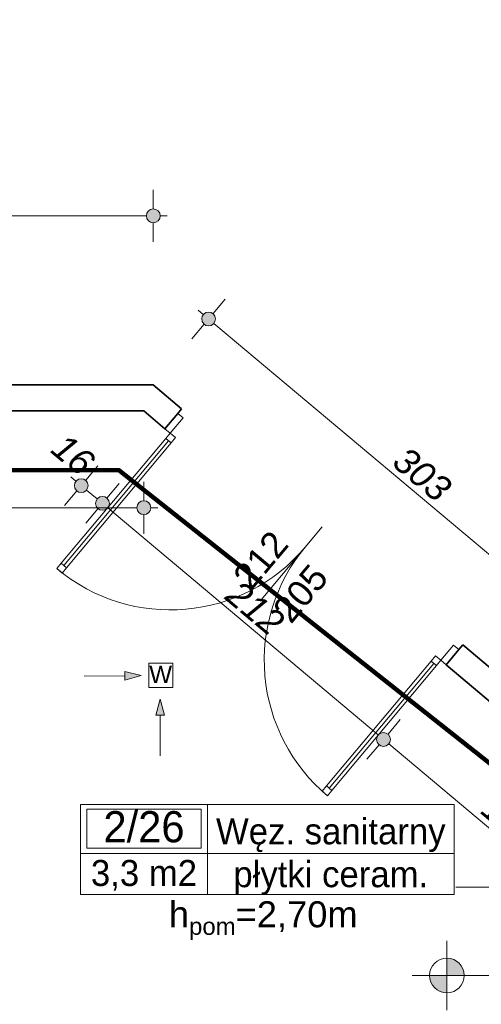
# Model space of a CAD drawing. Header units: millimetres. Extents: x -13944 to 84772, y -78836 to -35317.
# Tile 69 of 85: x 37818 to 40485, y -52047 to -46365. Entities that reach past the tile are written whole.
import ezdxf
from ezdxf.enums import TextEntityAlignment as Align

# ---------------------------------------------------------------- set-up
doc = ezdxf.new("R2010")
doc.units = ezdxf.units.MM
doc.header["$MEASUREMENT"] = 0
for name, color, linetype, lineweight in [('0_Nr_pióra__3', 7, 'Continuous', 20), ('_podkład_Nr_pióra__1', 7, 'Continuous', 0), ('Drzwi ArchiCAD_Nr_pióra__1', 7, 'Continuous', 0), ('Instalacje - Went_Klim_Nr_pióra__42', 150, 'Continuous', 13), ('Konstrukcja - Ściany zew_Nr_pióra__6', 7, 'Continuous', 35), ('Metryczki pomieszczeń ArchiCADa_Nr_pióra__1', 7, 'Continuous', 0), ('Wymiarowanie - Ogólne_Nr_pióra__82', 114, 'Continuous', 13), ('Wymiarowanie - Poziomy_Nr_pióra__1', 7, 'Continuous', 0), ('Znaczniki drzwi ArchiCADa_Nr_pióra__1', 7, 'Continuous', 0), ('Znaczniki drzwi ArchiCADa_Nr_pióra__7', 7, 'Continuous', 70)]:
    doc.layers.add(name, color=color, linetype=linetype, lineweight=lineweight)
for name, color, linetype in [('Elementy modelu - Strefy', 7, 'Continuous'), ('Wymiarowanie - Ogólne', 7, 'Continuous'), ('Wymiarowanie - Poziomy', 7, 'Continuous')]:
    doc.layers.add(name, color=color, linetype=linetype)
doc.styles.add('GENERATED_STYLE_1', font='txt')
doc.styles.add('GENERATED_STYLE_2', font='txt')
doc.styles.add('GENERATED_STYLE_3', font='txt')
doc.styles.add('GENERATED_STYLE_4', font='txt')
doc.dimstyles.new('GENERATED_STYLE__1', dxfattribs={"dimtxt": 150, "dimasz": 152, "dimexe": 0.18, "dimexo": 0, "dimgap": 0.09, "dimtad": 1, "dimlfac": 0.1, "dimzin": 0, "dimdsep": 46, "dimtxsty": 'GENERATED_STYLE_3', "dimblk": 'ARROWHEAD_11', "dimblk1": 'ARROWHEAD_11', "dimblk2": 'ARROWHEAD_11', "dimcen": 0.09, "dimclrd": 114, "dimclre": 114, "dimclrt": 114, "dimazin": 0, "dimtfac": 1, "dimtdec": 4, "dimtmove": 0, "dimatfit": 3, "dimfxl": 1, "dimtolj": 1, "dimtzin": 0, "dimarcsym": 0})
doc.dimstyles.new('GENERATED_STYLE__2', dxfattribs={"dimtxt": 150, "dimasz": 152, "dimexe": 0.18, "dimexo": 0, "dimgap": 0.09, "dimtad": 1, "dimtih": 1, "dimtoh": 1, "dimlfac": 0.1, "dimzin": 0, "dimdsep": 46, "dimtxsty": 'GENERATED_STYLE_3', "dimblk": 'ARROWHEAD_11', "dimblk1": 'ARROWHEAD_11', "dimblk2": 'ARROWHEAD_11', "dimcen": 0.09, "dimclrd": 114, "dimclre": 114, "dimclrt": 114, "dimazin": 0, "dimtfac": 1, "dimtdec": 4, "dimtmove": 0, "dimatfit": 3, "dimfxl": 1, "dimtolj": 1, "dimtzin": 0, "dimarcsym": 0})

# ---------------------------------------------------------------- blocks, each defined once
blk = doc.blocks.new('Węz. sanitarny_2_26_27', base_point=(38903.4, -51177.4))
at = {"layer": 'Metryczki pomieszczeń ArchiCADa_Nr_pióra__1', "linetype": 'Continuous'}
for p, q in [((38169.3, -50894.6), (40327.5, -50894.6)), ((38169.3, -51413.2), (38169.3, -50894.6)), ((38903.4, -50894.6), (38903.4, -51413.2)), ((40327.5, -50894.6), (40327.5, -51413.2)), ((38206, -50920.5), (38866.7, -50920.5)), ((38206, -51146.8), (38206, -50920.5)), ((38866.7, -50920.5), (38866.7, -51146.8)), ((38169.3, -51177.4), (40327.5, -51177.4)), ((38866.7, -51146.8), (38206, -51146.8)), ((40327.5, -51413.2), (38169.3, -51413.2))]:
    blk.add_line(p, q, dxfattribs=at)
at = {"layer": 'Metryczki pomieszczeń ArchiCADa_Nr_pióra__1'}
for tag, height, style, p in [('ROOM_NUMBER', 180, 'GENERATED_STYLE_2', (38536.4, -51022.5)), ('ROOM_NAME', 150, 'GENERATED_STYLE_1', (39615.5, -51049)), ('ROOM_CALC_AREA', 150, 'GENERATED_STYLE_1', (38536.4, -51289.5)), ('floor_f', 150, 'GENERATED_STYLE_1', (39615.5, -51296.5))]:
    blk.add_attdef(tag, text='', height=height, dxfattribs=dict(at, style=style)).set_placement(p, align=Align.MIDDLE_CENTER)
blk = doc.blocks.new('*D99')
at = {"layer": 'Wymiarowanie - Ogólne_Nr_pióra__82', "linetype": 'Continuous'}
for points in [[(2204.6, -38863), (2201.6, -38847.7), (2192.9, -38834.7), (2179.9, -38826), (2164.6, -38823), (2149.3, -38826), (2136.3, -38834.7), (2127.6, -38847.7), (2124.6, -38863), (2127.6, -38878.3), (2136.3, -38891.3), (2149.3, -38899.9), (2164.6, -38903), (2179.9, -38899.9), (2192.9, -38891.3), (2201.6, -38878.3)], [(37991.5, -38863), (37988.5, -38847.7), (37979.8, -38834.7), (37966.8, -38826), (37951.5, -38823), (37936.2, -38826), (37923.2, -38834.7), (37914.6, -38847.7), (37911.5, -38863), (37914.6, -38878.3), (37923.2, -38891.3), (37936.2, -38899.9), (37951.5, -38903), (37966.8, -38899.9), (37979.8, -38891.3), (37988.5, -38878.3)]]:
    blk.add_hatch(color=256, dxfattribs=at).paths.add_polyline_path(points)
for p, q in [((2164.6, -38823), (2164.6, -38713)), ((37951.5, -38823), (37951.5, -38713)), ((2084.6, -38863), (2124.6, -38863)), ((2204.6, -38863), (37911.5, -38863)), ((37991.5, -38863), (38031.5, -38863)), ((2164.6, -39013), (2164.6, -38903)), ((37951.5, -39013), (37951.5, -38903))]:
    blk.add_line(p, q, dxfattribs=at)
for centre in [(2164.6, -38863), (37951.5, -38863)]:
    blk.add_circle(centre, 40, dxfattribs=at)
at = {"layer": 'Wymiarowanie - Ogólne_Nr_pióra__82', "insert": (19715.9, -38833), "char_height": 150, "attachment_point": 7, "style": 'GENERATED_STYLE_3'}
blk.add_mtext('\\A1;{\\fArial|b0|i1|c238|p38;3 578,5}', dxfattribs=at)
blk = doc.blocks.new('ARROWHEAD_11')
at = {"color": 0, "linetype": 'Continuous', "lineweight": 0}
blk.add_line((0, 0), (-1, 0), dxfattribs=at)
at = {"color": 0, "linetype": 'Continuous', "lineweight": 0, "const_width": 0.25, "flags": 128}
blk.add_lwpolyline([(-0.125, 0, 1), (0.125, 0, 1)], format="xyb", close=True, dxfattribs=at)
blk = doc.blocks.new('*D101')
at = {"layer": 'Wymiarowanie - Ogólne_Nr_pióra__82', "linetype": 'Continuous'}
for points in [[(39276.8, -39330.7), (39273.8, -39315.4), (39265.1, -39302.4), (39252.1, -39293.7), (39236.8, -39290.7), (39221.5, -39293.7), (39208.5, -39302.4), (39199.9, -39315.4), (39196.8, -39330.7), (39199.9, -39346), (39208.5, -39359), (39221.5, -39367.6), (39236.8, -39370.7), (39252.1, -39367.6), (39265.1, -39359), (39273.8, -39346)], [(61589.9, -58047.1), (61586.9, -58031.8), (61578.2, -58018.8), (61565.2, -58010.1), (61549.9, -58007.1), (61534.6, -58010.1), (61521.6, -58018.8), (61513, -58031.8), (61509.9, -58047.1), (61513, -58062.4), (61521.6, -58075.4), (61534.6, -58084), (61549.9, -58087.1), (61565.2, -58084), (61578.2, -58075.4), (61586.9, -58062.4)]]:
    blk.add_hatch(color=256, dxfattribs=at).paths.add_polyline_path(points)
for p, q in [((39262.5, -39300), (39333.2, -39215.7)), ((39175.5, -39279.3), (39206.2, -39305)), ((39140.4, -39445.6), (39211.1, -39361.3)), ((39267.5, -39356.4), (61519.3, -58021.4)), ((61575.6, -58016.4), (61646.3, -57932.2)), ((61453.5, -58162), (61524.2, -58077.7)), ((61580.6, -58072.8), (61611.2, -58098.5))]:
    blk.add_line(p, q, dxfattribs=at)
for centre in [(39236.8, -39330.7), (61549.9, -58047.1)]:
    blk.add_circle(centre, 40, dxfattribs=at)
at = {"layer": 'Wymiarowanie - Ogólne_Nr_pióra__82', "insert": (50150.5, -48446), "char_height": 150, "attachment_point": 7, "rotation": 320.0098, "style": 'GENERATED_STYLE_3'}
blk.add_mtext('\\A1;{\\fArial|b0|i1|c238|p38;2 912,5}', dxfattribs=at)
blk = doc.blocks.new('*D127')
at = {"layer": 'Wymiarowanie - Ogólne_Nr_pióra__82', "linetype": 'Continuous'}
for points in [[(33868, -49181.2), (33865, -49165.9), (33856.3, -49152.9), (33843.3, -49144.3), (33828, -49141.2), (33812.7, -49144.3), (33799.7, -49152.9), (33791.1, -49165.9), (33788, -49181.2), (33791.1, -49196.5), (33799.7, -49209.5), (33812.7, -49218.2), (33828, -49221.2), (33843.3, -49218.2), (33856.3, -49209.5), (33865, -49196.5)], [(38575.5, -49181.2), (38572.5, -49165.9), (38563.8, -49152.9), (38550.8, -49144.3), (38535.5, -49141.2), (38520.2, -49144.3), (38507.2, -49152.9), (38498.6, -49165.9), (38495.5, -49181.2), (38498.6, -49196.5), (38507.2, -49209.5), (38520.2, -49218.2), (38535.5, -49221.2), (38550.8, -49218.2), (38563.8, -49209.5), (38572.5, -49196.5)]]:
    blk.add_hatch(color=256, dxfattribs=at).paths.add_polyline_path(points)
for p, q in [((33828, -49141.2), (33828, -49031.2)), ((38535.5, -49141.2), (38535.5, -49031.2)), ((33868, -49181.2), (38495.5, -49181.2)), ((38575.5, -49181.2), (38615.5, -49181.2)), ((33828, -49331.2), (33828, -49221.2)), ((38535.5, -49331.2), (38535.5, -49221.2))]:
    blk.add_line(p, q, dxfattribs=at)
for centre in [(33828, -49181.2), (38535.5, -49181.2)]:
    blk.add_circle(centre, 40, dxfattribs=at)
at = {"layer": 'Wymiarowanie - Ogólne_Nr_pióra__82', "insert": (36011, -49151.2), "char_height": 150, "attachment_point": 7, "style": 'GENERATED_STYLE_3'}
blk.add_mtext('\\A1;{\\fArial|b0|i1|c238|p38;471}', dxfattribs=at)
blk = doc.blocks.new('*D136')
at = {"layer": 'Wymiarowanie - Ogólne_Nr_pióra__82', "linetype": 'Continuous'}
for points in [[(35560.1, -47496.3), (35557.1, -47481), (35548.4, -47468), (35535.4, -47459.3), (35520.1, -47456.3), (35504.8, -47459.3), (35491.8, -47468), (35483.1, -47481), (35480.1, -47496.3), (35483.1, -47511.6), (35491.8, -47524.6), (35504.8, -47533.3), (35520.1, -47536.3), (35535.4, -47533.3), (35548.4, -47524.6), (35557.1, -47511.6)], [(38630.1, -47496.3), (38627.1, -47481), (38618.4, -47468), (38605.4, -47459.3), (38590.1, -47456.3), (38574.8, -47459.3), (38561.8, -47468), (38553.1, -47481), (38550.1, -47496.3), (38553.1, -47511.6), (38561.8, -47524.6), (38574.8, -47533.3), (38590.1, -47536.3), (38605.4, -47533.3), (38618.4, -47524.6), (38627.1, -47511.6)]]:
    blk.add_hatch(color=256, dxfattribs=at).paths.add_polyline_path(points)
for p, q in [((35520.1, -47456.3), (35520.1, -47346.3)), ((38590.1, -47456.3), (38590.1, -47346.3)), ((35560.1, -47496.3), (38550.1, -47496.3)), ((38630.1, -47496.3), (38670.1, -47496.3)), ((35520.1, -47646.3), (35520.1, -47536.3)), ((38590.1, -47646.3), (38590.1, -47536.3))]:
    blk.add_line(p, q, dxfattribs=at)
for centre in [(35520.1, -47496.3), (38590.1, -47496.3)]:
    blk.add_circle(centre, 40, dxfattribs=at)
at = {"layer": 'Wymiarowanie - Ogólne_Nr_pióra__82', "insert": (36884.4, -47466.3), "char_height": 150, "attachment_point": 7, "style": 'GENERATED_STYLE_3'}
blk.add_mtext('\\A1;{\\fArial|b0|i1|c238|p38;307}', dxfattribs=at)
blk = doc.blocks.new('*D143')
at = {"layer": 'Wymiarowanie - Ogólne_Nr_pióra__82', "linetype": 'Continuous'}
for points in [[(38176.4, -42624.2), (38173.4, -42608.9), (38164.7, -42595.9), (38151.7, -42587.2), (38136.4, -42584.2), (38121.1, -42587.2), (38108.1, -42595.9), (38099.4, -42608.9), (38096.4, -42624.2), (38099.4, -42639.5), (38108.1, -42652.5), (38121.1, -42661.2), (38136.4, -42664.2), (38151.7, -42661.2), (38164.7, -42652.5), (38173.4, -42639.5)], [(43646.9, -47212.9), (43643.9, -47197.6), (43635.2, -47184.6), (43622.2, -47176), (43606.9, -47172.9), (43591.6, -47176), (43578.6, -47184.6), (43570, -47197.6), (43566.9, -47212.9), (43570, -47228.2), (43578.6, -47241.2), (43591.6, -47249.9), (43606.9, -47252.9), (43622.2, -47249.9), (43635.2, -47241.2), (43643.9, -47228.2)]]:
    blk.add_hatch(color=256, dxfattribs=at).paths.add_polyline_path(points)
for p, q in [((38162.1, -42593.5), (38232.8, -42509.3)), ((38040, -42739.1), (38110.7, -42654.8)), ((38167, -42649.9), (43576.3, -47187.2)), ((43632.6, -47182.3), (43703.3, -47098)), ((43510.5, -47327.8), (43581.2, -47243.6)), ((43637.6, -47238.6), (43668.2, -47264.3))]:
    blk.add_line(p, q, dxfattribs=at)
for centre in [(38136.4, -42624.2), (43606.9, -47212.9)]:
    blk.add_circle(centre, 40, dxfattribs=at)
at = {"layer": 'Wymiarowanie - Ogólne_Nr_pióra__82', "insert": (40760.1, -44785.8), "char_height": 150, "attachment_point": 7, "rotation": 320.0098, "style": 'GENERATED_STYLE_3'}
blk.add_mtext('\\A1;{\\fArial|b0|i1|c238|p38;714}', dxfattribs=at)
blk = doc.blocks.new('*D144')
at = {"layer": 'Wymiarowanie - Ogólne_Nr_pióra__82', "linetype": 'Continuous'}
for points in [[(38214.1, -49053.8), (38211.1, -49038.5), (38202.4, -49025.5), (38189.5, -49016.8), (38174.1, -49013.8), (38158.8, -49016.8), (38145.9, -49025.5), (38137.2, -49038.5), (38134.1, -49053.8), (38137.2, -49069.1), (38145.9, -49082.1), (38158.8, -49090.7), (38174.1, -49093.8), (38189.5, -49090.7), (38202.4, -49082.1), (38211.1, -49069.1)], [(38336.2, -49156.2), (38333.1, -49140.9), (38324.5, -49127.9), (38311.5, -49119.2), (38296.2, -49116.2), (38280.9, -49119.2), (38267.9, -49127.9), (38259.2, -49140.9), (38256.2, -49156.2), (38259.2, -49171.5), (38267.9, -49184.4), (38280.9, -49193.1), (38296.2, -49196.2), (38311.5, -49193.1), (38324.5, -49184.4), (38333.1, -49171.5)]]:
    blk.add_hatch(color=256, dxfattribs=at).paths.add_polyline_path(points)
for p, q in [((38199.9, -49023.1), (38270.5, -48938.9)), ((38112.9, -49002.4), (38143.5, -49028.1)), ((38321.9, -49125.5), (38392.6, -49041.2)), ((38077.7, -49168.7), (38148.4, -49084.4)), ((38204.8, -49079.5), (38265.5, -49130.5)), ((38199.8, -49271.1), (38270.5, -49186.8))]:
    blk.add_line(p, q, dxfattribs=at)
for centre in [(38174.1, -49053.8), (38296.2, -49156.2)]:
    blk.add_circle(centre, 40, dxfattribs=at)
at = {"layer": 'Wymiarowanie - Ogólne_Nr_pióra__82', "insert": (37988.4, -48858.8), "char_height": 150, "attachment_point": 7, "rotation": 320.0098, "style": 'GENERATED_STYLE_3'}
blk.add_mtext('\\A1;{\\fArial|b0|i1|c238|p38;16}', dxfattribs=at)
blk = doc.blocks.new('*D145')
at = {"layer": 'Wymiarowanie - Ogólne_Nr_pióra__82', "linetype": 'Continuous'}
for points in [[(38336.2, -49156.2), (38333.1, -49140.9), (38324.5, -49127.9), (38311.5, -49119.2), (38296.2, -49116.2), (38280.9, -49119.2), (38267.9, -49127.9), (38259.2, -49140.9), (38256.2, -49156.2), (38259.2, -49171.5), (38267.9, -49184.4), (38280.9, -49193.1), (38296.2, -49196.2), (38311.5, -49193.1), (38324.5, -49184.4), (38333.1, -49171.5)], [(39960.4, -50518.6), (39957.4, -50503.3), (39948.7, -50490.3), (39935.7, -50481.6), (39920.4, -50478.6), (39905.1, -50481.6), (39892.1, -50490.3), (39883.5, -50503.3), (39880.4, -50518.6), (39883.5, -50533.9), (39892.1, -50546.9), (39905.1, -50555.5), (39920.4, -50558.6), (39935.7, -50555.5), (39948.7, -50546.9), (39957.4, -50533.9)]]:
    blk.add_hatch(color=256, dxfattribs=at).paths.add_polyline_path(points)
for p, q in [((38199.8, -49271.1), (38270.5, -49186.8)), ((38326.8, -49181.9), (39889.8, -50492.9)), ((39946.1, -50487.9), (40016.8, -50403.7)), ((39824, -50633.5), (39894.7, -50549.2))]:
    blk.add_line(p, q, dxfattribs=at)
blk.add_circle((39920.4, -50518.6), 40, dxfattribs=at)
at = {"layer": 'Wymiarowanie - Ogólne_Nr_pióra__82', "insert": (38996.8, -49704.7), "char_height": 150, "attachment_point": 7, "rotation": 320.0098, "style": 'GENERATED_STYLE_3'}
blk.add_mtext('\\A1;{\\fArial|b0|i1|c238|p38;212}', dxfattribs=at)
blk = doc.blocks.new('*D146')
at = {"layer": 'Wymiarowanie - Ogólne_Nr_pióra__82', "linetype": 'Continuous'}
for points in [[(39960.4, -50518.6), (39957.4, -50503.3), (39948.7, -50490.3), (39935.7, -50481.6), (39920.4, -50478.6), (39905.1, -50481.6), (39892.1, -50490.3), (39883.5, -50503.3), (39880.4, -50518.6), (39883.5, -50533.9), (39892.1, -50546.9), (39905.1, -50555.5), (39920.4, -50558.6), (39935.7, -50555.5), (39948.7, -50546.9), (39957.4, -50533.9)], [(41462.6, -51778.6), (41459.5, -51763.3), (41450.9, -51750.3), (41437.9, -51741.6), (41422.6, -51738.6), (41407.3, -51741.6), (41394.3, -51750.3), (41385.6, -51763.3), (41382.6, -51778.6), (41385.6, -51793.9), (41394.3, -51806.9), (41407.3, -51815.6), (41422.6, -51818.6), (41437.9, -51815.6), (41450.9, -51806.9), (41459.5, -51793.9)]]:
    blk.add_hatch(color=256, dxfattribs=at).paths.add_polyline_path(points)
for p, q in [((39824, -50633.5), (39894.7, -50549.2)), ((39951.1, -50544.3), (41391.9, -51752.9))]:
    blk.add_line(p, q, dxfattribs=at)
blk.add_circle((41422.6, -51778.6), 40, dxfattribs=at)
at = {"layer": 'Wymiarowanie - Ogólne_Nr_pióra__82', "char_height": 150, "attachment_point": 7, "rotation": 320.0098, "style": 'GENERATED_STYLE_3'}
for s, insert in [('\\A1;{\\fArial|b0|i1|c238|p38;196}', (40472.8, -50942.7)), ('\\A1;{\\fArial|b0|i1|c238|p38;19}', (41236.8, -51583.6))]:
    blk.add_mtext(s, dxfattribs=dict(at, insert=insert))
blk = doc.blocks.new('*D171')
at = {"layer": 'Wymiarowanie - Ogólne_Nr_pióra__82', "linetype": 'Continuous'}
for points in [[(38949.7, -48091.9), (38946.7, -48076.6), (38938, -48063.6), (38925.1, -48054.9), (38909.7, -48051.9), (38894.4, -48054.9), (38881.5, -48063.6), (38872.8, -48076.6), (38869.7, -48091.9), (38872.8, -48107.2), (38881.5, -48120.2), (38894.4, -48128.9), (38909.7, -48131.9), (38925.1, -48128.9), (38938, -48120.2), (38946.7, -48107.2)], [(41274.2, -50041.6), (41271.1, -50026.3), (41262.5, -50013.3), (41249.5, -50004.7), (41234.2, -50001.6), (41218.9, -50004.7), (41205.9, -50013.3), (41197.2, -50026.3), (41194.2, -50041.6), (41197.2, -50056.9), (41205.9, -50069.9), (41218.9, -50078.6), (41234.2, -50081.6), (41249.5, -50078.6), (41262.5, -50069.9), (41271.1, -50056.9)]]:
    blk.add_hatch(color=256, dxfattribs=at).paths.add_polyline_path(points)
for p, q in [((39006.1, -47977), (38935.5, -48061.3)), ((38879.1, -48066.2), (38848.5, -48040.5)), ((38884, -48122.5), (38813.3, -48206.8)), ((41203.5, -50015.9), (38940.4, -48117.6)), ((41330.6, -49926.7), (41259.9, -50011))]:
    blk.add_line(p, q, dxfattribs=at)
blk.add_circle((38909.7, -48091.9), 40, dxfattribs=at)
at = {"layer": 'Wymiarowanie - Ogólne_Nr_pióra__82', "insert": (39960.4, -48934), "char_height": 150, "attachment_point": 7, "rotation": 320.0101, "style": 'GENERATED_STYLE_3'}
blk.add_mtext('\\A1;{\\fArial|b0|i1|c238|p38;303}', dxfattribs=at)

msp = doc.modelspace()

# ---------------------------------------------------------------- hatches: boundary and pattern name
at = {"layer": 'Instalacje - Went_Klim_Nr_pióra__42', "linetype": 'Continuous'}
for points in [[(38519.316, -50150.482), (38425.772, -50126.406), (38426.267, -50176.404)], [(38629.028, -50286.282), (38604.028, -50379.584), (38654.028, -50379.584)]]:
    msp.add_hatch(color=256, dxfattribs=at).paths.add_polyline_path(points)
at = {"layer": 'Wymiarowanie - Poziomy', "linetype": 'Continuous', "lineweight": 0, "true_color": 0x000000}
for points in [[(40286.54, -51881.007), (40386.54, -51881.007), (40378.928, -51842.739), (40357.251, -51810.297), (40324.809, -51788.619), (40286.54, -51781.007)], [(40286.54, -51881.007), (40186.54, -51881.007), (40194.152, -51919.276), (40215.83, -51951.718), (40248.272, -51973.395), (40286.54, -51981.007)]]:
    msp.add_hatch(color=18, dxfattribs=at).paths.add_polyline_path(points)

# ---------------------------------------------------------------- linework, layer by layer
at = {"color": 10, "lineweight": 106}
msp.add_lwpolyline([(28501.6, -40291.244), (28501.6, -48964.437), (38391.459, -48964.437), (40734.91, -50815.811), (44679.434, -45978.869), (38056.85, -40291.244), (28501.6, -40291.244)], close=True, dxfattribs=at)
at = {"layer": '_podkład_Nr_pióra__1', "linetype": 'Continuous'}
msp.add_line((40337.336, -51370.987), (42568.511, -51370.987), dxfattribs=at)
at = {"layer": 'Drzwi ArchiCAD_Nr_pióra__1', "linetype": 'Continuous'}
for p, q in [((38731.462, -48637.237), (38657.557, -48725.345)), ((38657.557, -48725.345), (38731.462, -48637.237)), ((38762.109, -48662.943), (38731.462, -48637.237)), ((38688.204, -48751.051), (38762.109, -48662.943)), ((38657.557, -48725.345), (38688.204, -48751.051)), ((38662.497, -48781.698), (38688.204, -48751.051)), ((38688.204, -48751.051), (38718.85, -48776.757)), ((38058.404, -49501.886), (38662.497, -48781.698)), ((38677.821, -48794.551), (38073.727, -49514.739)), ((38073.727, -49514.739), (38677.821, -48794.551)), ((38073.727, -49514.739), (38677.821, -48794.551)), ((38693.144, -48807.404), (38089.05, -49527.592)), ((38662.497, -48781.698), (38677.821, -48794.551)), ((38693.144, -48807.404), (38662.497, -48781.698)), ((38677.821, -48794.551), (38693.144, -48807.404)), ((38718.85, -48776.757), (38693.144, -48807.404)), ((38032.698, -49532.532), (38058.404, -49501.886)), ((38063.344, -49558.238), (38032.698, -49532.532)), ((38073.727, -49514.739), (38058.404, -49501.886)), ((38058.404, -49501.886), (38089.05, -49527.592)), ((38089.05, -49527.592), (38063.344, -49558.238)), ((38089.05, -49527.592), (38073.727, -49514.739)), ((40325.07, -49973.955), (40251.165, -50062.063)), ((40281.811, -50087.769), (40355.716, -49999.661)), ((40281.811, -50087.769), (40355.716, -49999.661)), ((40355.716, -49999.661), (40325.07, -49973.955)), ((40220.519, -50036.357), (40194.813, -50067.003)), ((40251.165, -50062.063), (40220.519, -50036.357)), ((40225.459, -50092.709), (40251.165, -50062.063)), ((40251.165, -50062.063), (40281.811, -50087.769)), ((40194.813, -50067.003), (39590.719, -50787.191)), ((40210.136, -50079.856), (39606.042, -50800.044)), ((39606.042, -50800.044), (40210.136, -50079.856)), ((39606.042, -50800.044), (40210.136, -50079.856)), ((39621.365, -50812.897), (40225.459, -50092.709)), ((40210.136, -50079.856), (40194.813, -50067.003)), ((40194.813, -50067.003), (40225.459, -50092.709)), ((40225.459, -50092.709), (40210.136, -50079.856)), ((39590.719, -50787.191), (39565.013, -50817.837)), ((39590.719, -50787.191), (39606.042, -50800.044)), ((39621.365, -50812.897), (39590.719, -50787.191)), ((39606.042, -50800.044), (39621.365, -50812.897)), ((39565.013, -50817.837), (39595.659, -50843.544)), ((39595.659, -50843.544), (39621.365, -50812.897))]:
    msp.add_line(p, q, dxfattribs=at)
for centre, start, end in [((38688.204, -48751.051), 230.010089, 320.010089), ((40251.165, -50062.063), 140.010089, 230.010089)]:
    msp.add_arc(centre, 1020, start, end, dxfattribs=at)
at = {"layer": 'Instalacje - Went_Klim_Nr_pióra__42', "linetype": 'Continuous'}
for p, q in [((38563.656, -50079.315), (38703.656, -50079.315)), ((38563.656, -50219.315), (38563.656, -50079.315)), ((38703.656, -50079.315), (38703.656, -50219.315)), ((38191.64, -50153.725), (38426.019, -50151.405)), ((38519.316, -50150.482), (38425.772, -50126.406)), ((38426.267, -50176.404), (38425.772, -50126.406)), ((38519.316, -50150.482), (38426.267, -50176.404)), ((38703.656, -50219.315), (38563.656, -50219.315)), ((38629.028, -50286.282), (38604.028, -50379.584)), ((38629.028, -50286.282), (38654.028, -50379.584)), ((38654.028, -50379.584), (38604.028, -50379.584)), ((38629.028, -50613.974), (38629.028, -50379.584))]:
    msp.add_line(p, q, dxfattribs=at)
at = {"layer": 'Konstrukcja - Ściany zew_Nr_pióra__6', "linetype": 'Continuous'}
for p, q in [((38657.557, -48725.345), (38731.462, -48637.237)), ((38731.462, -48637.237), (38753.955, -48610.422)), ((40281.811, -50087.769), (40355.716, -49999.661)), ((40355.716, -49999.661), (40378.209, -49972.845))]:
    msp.add_line(p, q, dxfattribs=at)
at = {"layer": 'Konstrukcja - Ściany zew_Nr_pióra__6', "linetype": 'Continuous', "flags": 128}
for points in [[(38590.098, -48472.978), (35520.098, -48472.978)], [(38753.955, -48610.422), (38590.098, -48472.978)], [(35520.098, -48622.978), (38535.517, -48622.978)], [(38535.517, -48622.978), (38657.557, -48725.345)], [(40914.52, -50422.702), (40378.209, -49972.845)], [(40281.811, -50087.769), (40818.121, -50537.625)]]:
    msp.add_lwpolyline(points, dxfattribs=at)
at = {"layer": 'Wymiarowanie - Poziomy_Nr_pióra__1', "linetype": 'Continuous'}
for p, q in [((40286.54, -52081.007), (40286.54, -51681.007)), ((40086.54, -51881.007), (41259.456, -51881.007))]:
    msp.add_line(p, q, dxfattribs=at)
msp.add_circle((40286.54, -51881.007), 100, dxfattribs=at)
at = {"layer": 'Znaczniki drzwi ArchiCADa_Nr_pióra__1', "linetype": 'Continuous'}
msp.add_line((39212.623, -49713.02), (39566.082, -49291.633), dxfattribs=at)

# ---------------------------------------------------------------- block references
at = {"layer": 'Elementy modelu - Strefy', "linetype": 'Continuous'}
ref = msp.add_blockref('Węz. sanitarny_2_26_27', (38903.373, -51177.438), dxfattribs=at)
ref.add_attrib('ROOM_NAME', 'Węz. sanitarny', dxfattribs={"layer": 'Metryczki pomieszczeń ArchiCADa_Nr_pióra__1', "color": 7, "height": 150, "style": 'GENERATED_STYLE_1'}).set_placement((39615.454, -51049.035), align=Align.MIDDLE_CENTER)
ref.add_attrib('ROOM_NUMBER', '2/26', dxfattribs={"layer": 'Metryczki pomieszczeń ArchiCADa_Nr_pióra__1', "color": 7, "height": 180, "style": 'GENERATED_STYLE_2'}).set_placement((38536.352, -51022.489), align=Align.MIDDLE_CENTER)
ref.add_attrib('ROOM_CALC_AREA', '3,3 m2', dxfattribs={"layer": 'Metryczki pomieszczeń ArchiCADa_Nr_pióra__1', "color": 7, "height": 150, "style": 'GENERATED_STYLE_1'}).set_placement((38536.352, -51289.49), align=Align.MIDDLE_CENTER)
ref.add_attrib('floor_f', 'płytki ceram.', dxfattribs={"layer": 'Metryczki pomieszczeń ArchiCADa_Nr_pióra__1', "color": 7, "height": 150, "style": 'GENERATED_STYLE_1'}).set_placement((39615.454, -51296.535), align=Align.MIDDLE_CENTER)

# ---------------------------------------------------------------- texts
at = {"layer": '0_Nr_pióra__3', "linetype": 'Continuous', "insert": (39225.287, -51409.134), "char_height": 150, "attachment_point": 2, "style": 'GENERATED_STYLE_4'}
msp.add_mtext('\\A1;{\\fArial|b0|i0|c0|p38;h\\fArial|b0|i0|c0|p38;\\A1{\\H.66x;\\S ^ pom;}\\fArial|b0|i0|c0|p38;=2,70m}', dxfattribs=at)
at = {"layer": 'Instalacje - Went_Klim_Nr_pióra__42', "linetype": 'Continuous', "insert": (38698.57, -50143.601), "char_height": 100, "attachment_point": 6, "style": 'GENERATED_STYLE_1'}
msp.add_mtext('\\A1;{\\fArial|b0|i0|c238|p38;W}', dxfattribs=at)
at = {"layer": 'Znaczniki drzwi ArchiCADa_Nr_pióra__7', "char_height": 150, "attachment_point": 7, "rotation": 50.010089, "style": 'GENERATED_STYLE_1'}
for s, insert in [('\\A1;{\\fArial|b0|i0|c238|p38;212}', (39155.161, -49664.821)), ('\\A1;{\\fArial|b0|i0|c238|p38;205}', (39386.9, -49859.203))]:
    msp.add_mtext(s, dxfattribs=dict(at, insert=insert))

# ---------------------------------------------------------------- dimensions: what is measured, and where the dimension line sits
at = {"layer": 'Wymiarowanie - Ogólne', "color": 114, "linetype": 'Continuous', "lineweight": 13}
for base, p1, p2, text, picture, middle in [((37951.507, -38862.968), (2164.596, -48310.378), (37951.507, -41180.378), '3 578,5', '*D99', (20058.052, -38757.968)), ((38535.517, -49181.225), (33828.016, -48472.978), (38535.517, -48622.978), '471', '*D127', (36181.766, -49076.225))]:
    dim = msp.add_linear_dim(base=base, p1=p1, p2=p2, text=text, dimstyle='GENERATED_STYLE__2', dxfattribs=at)
    dim.commit()
    dim.dimension.update_dxf_attribs({"geometry": picture, "text_midpoint": middle, "dimtype": 160})
for base, p1, p2, angle, text, picture, middle, turn in [((61549.91, -58047.075), (38648.328, -40032.25), (60961.418, -58748.656), 320.009795, '2 912,5', '*D101', (50460.844, -48608.426), 320.009795), ((43606.919, -47212.912), (38458.077, -42240.704), (44095.686, -46630.22), 320.009795, '714', '*D143', (40939.139, -44838.107), 320.009795), ((38909.746, -48091.899), (40914.52, -50422.702), (38590.098, -48472.978), 140.010089, '303', '*D171', (40139.436, -48986.315), 320.010089), ((38296.186, -49156.16), (38535.517, -48622.978), (38657.557, -48725.345), 320.009795, '16', '*D144', (38123.768, -48874.487), 320.009795), ((41422.57, -51778.598), (40281.811, -50087.769), (41783.951, -51347.771), 320.009795, '196', '*D146', (40651.77, -50994.996), 320.009795)]:
    dim = msp.add_linear_dim(base=base, p1=p1, p2=p2, angle=angle, text=text, dimstyle='GENERATED_STYLE__1', dxfattribs=at)
    dim.commit()
    dim.dimension.update_dxf_attribs({"geometry": picture, "text_midpoint": middle, "dimtype": 160, "text_rotation": turn})
dim = msp.add_linear_dim(base=(38590.098, -47496.297), p1=(35520.098, -48192.978), p2=(38590.098, -48472.978), dimstyle='GENERATED_STYLE__2', dxfattribs=at)
dim.commit()
dim.dimension.update_dxf_attribs({"geometry": '*D136', "text_midpoint": (37055.098, -47391.297), "dimtype": 160})
dim = msp.add_linear_dim(base=(39920.433, -50518.593), p1=(38657.557, -48725.345), p2=(40281.811, -50087.769), angle=320.009795, dimstyle='GENERATED_STYLE__1', dxfattribs=at)
dim.commit()
dim.dimension.update_dxf_attribs({"geometry": '*D145', "text_midpoint": (39175.788, -49756.93), "dimtype": 160, "text_rotation": 320.009795})

doc.saveas('drawing.dxf')
